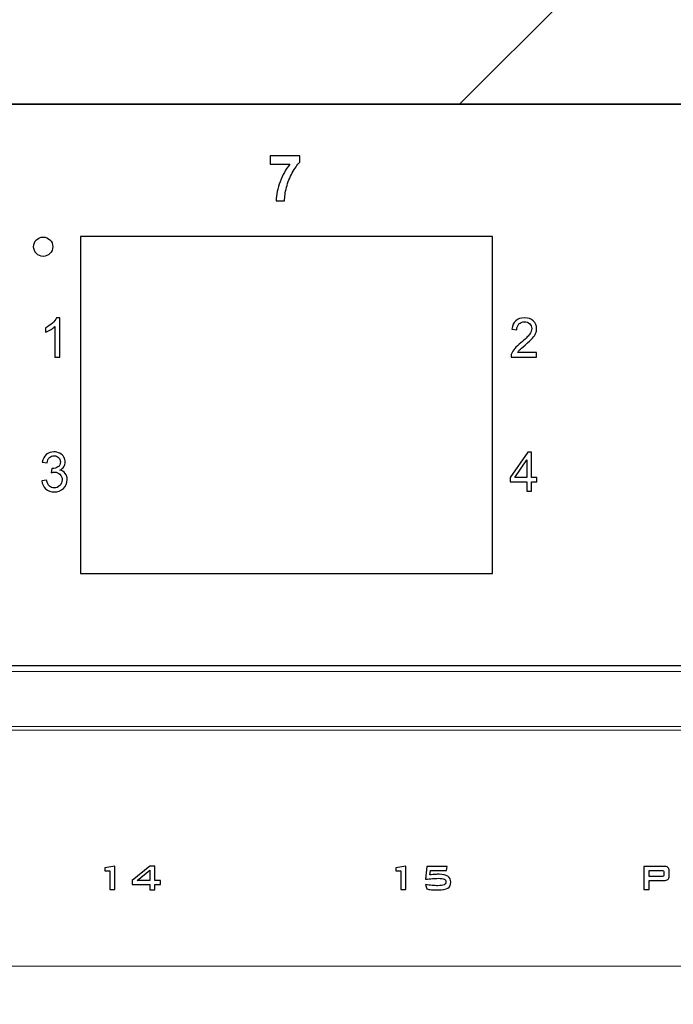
# Model space of a CAD drawing. Header units: millimetres. Extents: x 94562 to 148980, y -25377 to 3008.
# Tile 46 of 140: x 99278 to 99330, y -21905 to -21828. Entities that reach past the tile are written whole.
import ezdxf

# ---------------------------------------------------------------- set-up
doc = ezdxf.new("R2010")
doc.units = ezdxf.units.MM
doc.layers.add('tt_symbole', color=40, linetype='Continuous')

# ---------------------------------------------------------------- blocks, each defined once
blk = doc.blocks.new('IT_Zaślepka_1U')
h = blk.add_hatch()
h.set_pattern_fill('ANSI31', color=0)
h.set_pattern_definition([(45, (7401.7468, -13729.1714), (-2.245064, 2.245064), [])])
h.paths.add_polyline_path([(2.5336, 4.445), (2.5336, 4.1339, -1), (2.2225, 4.1339), (2.2225, 4.445), (0, 4.445), (0, 0), (2.2225, 0), (2.2225, 0.3112, -1), (2.5336, 0.3112), (2.5336, 0), (46.3613, 0), (46.3613, 0.3112, -1), (46.6725, 0.3112), (46.6725, 0), (48.895, 0), (48.895, 4.445), (46.6725, 4.445), (46.6725, 4.1339, -1), (46.3613, 4.1339), (46.3613, 4.445)])
h.paths.add_polyline_path([(1.4817, 3.3338), (0.7408, 3.3338, -1), (0.7408, 4.0746), (1.4817, 4.0746, -1)], flags=16)
h.paths.add_polyline_path([(1.4817, 0.3704), (0.7408, 0.3704, -1), (0.7408, 1.1113), (1.4817, 1.1113, -1)], flags=16)
h.paths.add_polyline_path([(47.4133, 4.0746), (48.1542, 4.0746, -1), (48.1542, 3.3338), (47.4133, 3.3338, -1)], flags=16)
h.paths.add_polyline_path([(47.4133, 1.1113), (48.1542, 1.1113, -1), (48.1542, 0.3704), (47.4133, 0.3704, -1)], flags=16)
at = {"color": 0}
for p, q in [((2.5336, 0), (46.3613, 0)), ((46.3613, 0), (2.5336, 0))]:
    blk.add_line(p, q, dxfattribs=at)
blk.add_lwpolyline([(0, 4.445), (48.895, 4.445), (48.895, 0), (0, 0)], close=True, dxfattribs=at)

msp = doc.modelspace()

# ---------------------------------------------------------------- linework, layer by layer
at = {"layer": 'tt_symbole', "lineweight": 5}
for points in [[(98958.302, -21902.18), (99398.302, -21902.18), (99398.302, -21883.38), (98958.302, -21883.38), (98958.302, -21902.18)], [(98958.302, -22052.78), (99398.302, -22052.78), (99398.302, -21883.38), (98958.302, -21883.38), (98958.302, -22052.78)]]:
    msp.add_lwpolyline(points, close=True, dxfattribs=at)
at = {"layer": 'tt_symbole'}
for points, knots in [([(98958.529, -21876.877), (98958.529, -21876.877), (98958.527, -21876.893), (98958.527, -21876.893), (98958.527, -21876.893), (98958.527, -21876.893), (98958.523, -21876.92), (98958.523, -21876.92), (98958.523, -21876.92), (98958.523, -21876.92), (98958.515, -21876.957), (98958.515, -21876.957), (98958.515, -21876.957), (98958.515, -21876.957), (98958.505, -21877.003), (98958.505, -21877.003), (98958.505, -21877.003), (98958.505, -21877.003), (98958.491, -21877.057), (98958.491, -21877.057), (98958.491, -21877.057), (98958.491, -21877.057), (98958.476, -21877.119), (98958.476, -21877.119), (98958.476, -21877.119), (98958.476, -21877.119), (98958.458, -21877.189), (98958.458, -21877.189), (98958.458, -21877.189), (98958.458, -21877.189), (98958.438, -21877.264), (98958.438, -21877.264), (98958.438, -21877.264), (98958.438, -21877.264), (98958.416, -21877.346), (98958.416, -21877.346), (98958.416, -21877.346), (98958.416, -21877.346), (98958.392, -21877.433), (98958.392, -21877.433), (98958.392, -21877.433), (98958.392, -21877.433), (98958.367, -21877.523), (98958.367, -21877.523), (98958.367, -21877.523), (98958.367, -21877.523), (98958.34, -21877.617), (98958.34, -21877.617), (98958.34, -21877.617), (98958.34, -21877.617), (98958.311, -21877.712), (98958.311, -21877.712), (98958.311, -21877.712), (98958.311, -21877.712), (98958.282, -21877.809), (98958.282, -21877.809), (98958.282, -21877.809), (98958.282, -21877.809), (98958.251, -21877.906), (98958.251, -21877.906), (98958.251, -21877.906), (98958.251, -21877.906), (98958.22, -21878.001), (98958.22, -21878.001), (98958.22, -21878.001), (98958.22, -21878.001), (98958.187, -21878.095), (98958.187, -21878.095), (98958.187, -21878.095), (98958.187, -21878.095), (98958.155, -21878.186), (98958.155, -21878.186), (98958.155, -21878.186), (98958.155, -21878.186), (98958.122, -21878.274), (98958.122, -21878.274), (98958.122, -21878.274), (98958.122, -21878.274), (98958.088, -21878.356), (98958.088, -21878.356), (98958.088, -21878.356), (98958.088, -21878.356), (98958.055, -21878.434), (98958.055, -21878.434), (98958.055, -21878.434), (98958.055, -21878.434), (98958.022, -21878.505), (98958.022, -21878.505), (98958.022, -21878.505), (98958.022, -21878.505), (98957.989, -21878.571), (98957.989, -21878.571), (98957.989, -21878.571), (98957.989, -21878.571), (98957.956, -21878.63), (98957.956, -21878.63), (98957.956, -21878.63), (98957.956, -21878.63), (99398.633, -21878.63), (99398.633, -21878.63), (99398.633, -21878.63), (99398.633, -21878.63), (99398.6, -21878.571), (99398.6, -21878.571), (99398.6, -21878.571), (99398.6, -21878.571), (99398.568, -21878.505), (99398.568, -21878.505), (99398.568, -21878.505), (99398.568, -21878.505), (99398.534, -21878.434), (99398.534, -21878.434), (99398.534, -21878.434), (99398.534, -21878.434), (99398.501, -21878.356), (99398.501, -21878.356), (99398.501, -21878.356), (99398.501, -21878.356), (99398.468, -21878.274), (99398.468, -21878.274), (99398.468, -21878.274), (99398.468, -21878.274), (99398.434, -21878.186), (99398.434, -21878.186), (99398.434, -21878.186), (99398.434, -21878.186), (99398.402, -21878.095), (99398.402, -21878.095), (99398.402, -21878.095), (99398.402, -21878.095), (99398.37, -21878.001), (99398.37, -21878.001), (99398.37, -21878.001), (99398.37, -21878.001), (99398.338, -21877.906), (99398.338, -21877.906), (99398.338, -21877.906), (99398.338, -21877.906), (99398.308, -21877.809), (99398.308, -21877.809), (99398.308, -21877.809), (99398.308, -21877.809), (99398.278, -21877.712), (99398.278, -21877.712), (99398.278, -21877.712), (99398.278, -21877.712), (99398.25, -21877.617), (99398.25, -21877.617), (99398.25, -21877.617), (99398.25, -21877.617), (99398.223, -21877.523), (99398.223, -21877.523), (99398.223, -21877.523), (99398.223, -21877.523), (99398.197, -21877.433), (99398.197, -21877.433), (99398.197, -21877.433), (99398.197, -21877.433), (99398.173, -21877.346), (99398.173, -21877.346), (99398.173, -21877.346), (99398.173, -21877.346), (99398.151, -21877.264), (99398.151, -21877.264), (99398.151, -21877.264), (99398.151, -21877.264), (99398.131, -21877.189), (99398.131, -21877.189), (99398.131, -21877.189), (99398.131, -21877.189), (99398.113, -21877.119), (99398.113, -21877.119), (99398.113, -21877.119), (99398.113, -21877.119), (99398.098, -21877.057), (99398.098, -21877.057), (99398.098, -21877.057), (99398.098, -21877.057), (99398.085, -21877.003), (99398.085, -21877.003), (99398.085, -21877.003), (99398.085, -21877.003), (99398.074, -21876.957), (99398.074, -21876.957), (99398.074, -21876.957), (99398.074, -21876.957), (99398.067, -21876.92), (99398.067, -21876.92), (99398.067, -21876.92), (99398.067, -21876.92), (99398.062, -21876.893), (99398.062, -21876.893), (99398.062, -21876.893), (99398.062, -21876.893), (99398.06, -21876.877), (99398.06, -21876.877), (99398.06, -21876.877), (99398.06, -21876.877), (99398.076, -21876.878), (99398.076, -21876.878), (99398.076, -21876.878), (99398.076, -21876.878), (99398.103, -21876.883), (99398.103, -21876.883), (99398.103, -21876.883), (99398.103, -21876.883), (99398.139, -21876.891), (99398.139, -21876.891), (99398.139, -21876.891), (99398.139, -21876.891), (99398.185, -21876.901), (99398.185, -21876.901), (99398.185, -21876.901), (99398.185, -21876.901), (99398.239, -21876.915), (99398.239, -21876.915), (99398.239, -21876.915), (99398.239, -21876.915), (99398.3, -21876.93), (99398.3, -21876.93), (99398.3, -21876.93), (99398.3, -21876.93), (99398.369, -21876.948), (99398.369, -21876.948), (99398.369, -21876.948), (99398.369, -21876.948), (99398.444, -21876.969), (99398.444, -21876.969), (99398.444, -21876.969), (99398.444, -21876.969), (99398.525, -21876.991), (99398.525, -21876.991), (99398.525, -21876.991), (99398.525, -21876.991), (99398.61, -21877.015), (99398.61, -21877.015), (99398.61, -21877.015), (99398.61, -21877.015), (99398.7, -21877.041), (99398.7, -21877.041), (99398.7, -21877.041), (99398.7, -21877.041), (99398.793, -21877.068), (99398.793, -21877.068), (99398.793, -21877.068), (99398.793, -21877.068), (99398.887, -21877.097), (99398.887, -21877.097), (99398.887, -21877.097), (99398.887, -21877.097), (99398.983, -21877.127), (99398.983, -21877.127), (99398.983, -21877.127), (99398.983, -21877.127), (99399.078, -21877.158), (99399.078, -21877.158), (99399.078, -21877.158), (99399.078, -21877.158), (99399.173, -21877.189), (99399.173, -21877.189), (99399.173, -21877.189), (99399.173, -21877.189), (99399.266, -21877.222), (99399.266, -21877.222), (99399.266, -21877.222), (99399.266, -21877.222), (99399.356, -21877.255), (99399.356, -21877.255), (99399.356, -21877.255), (99399.356, -21877.255), (99399.442, -21877.288), (99399.442, -21877.288), (99399.442, -21877.288), (99399.442, -21877.288), (99399.524, -21877.322), (99399.524, -21877.322), (99399.524, -21877.322), (99399.524, -21877.322), (99399.6, -21877.356), (99399.6, -21877.356), (99399.6, -21877.356), (99399.6, -21877.356), (99399.671, -21877.389), (99399.671, -21877.389), (99399.671, -21877.389), (99399.671, -21877.389), (99399.736, -21877.423), (99399.736, -21877.423), (99399.736, -21877.423), (99399.736, -21877.423), (99399.794, -21877.456), (99399.794, -21877.456), (99399.794, -21877.456), (99399.794, -21877.456), (99399.794, -21836.384), (99399.794, -21836.384), (99399.794, -21836.384), (99399.794, -21836.384), (99398.06, -21836.384), (99398.06, -21836.384), (99398.06, -21836.384), (99398.06, -21836.384), (99398.06, -21834.63), (99398.06, -21834.63), (99398.06, -21834.63), (99398.06, -21834.63), (98958.529, -21834.63), (98958.529, -21834.63), (98958.529, -21834.63), (98958.529, -21834.63), (98958.529, -21836.384), (98958.529, -21836.384), (98958.529, -21836.384), (98958.529, -21836.384), (98956.795, -21836.384), (98956.795, -21836.384), (98956.795, -21836.384), (98956.795, -21836.384), (98956.795, -21877.456), (98956.795, -21877.456), (98956.795, -21877.456), (98956.795, -21877.456), (98956.853, -21877.423), (98956.853, -21877.423), (98956.853, -21877.423), (98956.853, -21877.423), (98956.918, -21877.389), (98956.918, -21877.389), (98956.918, -21877.389), (98956.918, -21877.389), (98956.989, -21877.356), (98956.989, -21877.356), (98956.989, -21877.356), (98956.989, -21877.356), (98957.065, -21877.322), (98957.065, -21877.322), (98957.065, -21877.322), (98957.065, -21877.322), (98957.147, -21877.288), (98957.147, -21877.288), (98957.147, -21877.288), (98957.147, -21877.288), (98957.233, -21877.255), (98957.233, -21877.255), (98957.233, -21877.255), (98957.233, -21877.255), (98957.324, -21877.222), (98957.324, -21877.222), (98957.324, -21877.222), (98957.324, -21877.222), (98957.417, -21877.189), (98957.417, -21877.189), (98957.417, -21877.189), (98957.417, -21877.189), (98957.511, -21877.158), (98957.511, -21877.158), (98957.511, -21877.158), (98957.511, -21877.158), (98957.607, -21877.127), (98957.607, -21877.127), (98957.607, -21877.127), (98957.607, -21877.127), (98957.702, -21877.097), (98957.702, -21877.097), (98957.702, -21877.097), (98957.702, -21877.097), (98957.797, -21877.068), (98957.797, -21877.068), (98957.797, -21877.068), (98957.797, -21877.068), (98957.889, -21877.041), (98957.889, -21877.041), (98957.889, -21877.041), (98957.889, -21877.041), (98957.979, -21877.015), (98957.979, -21877.015), (98957.979, -21877.015), (98957.979, -21877.015), (98958.065, -21876.991), (98958.065, -21876.991), (98958.065, -21876.991), (98958.065, -21876.991), (98958.145, -21876.969), (98958.145, -21876.969), (98958.145, -21876.969), (98958.145, -21876.969), (98958.22, -21876.948), (98958.22, -21876.948), (98958.22, -21876.948), (98958.22, -21876.948), (98958.289, -21876.93), (98958.289, -21876.93), (98958.289, -21876.93), (98958.289, -21876.93), (98958.351, -21876.915), (98958.351, -21876.915), (98958.351, -21876.915), (98958.351, -21876.915), (98958.404, -21876.901), (98958.404, -21876.901), (98958.404, -21876.901), (98958.404, -21876.901), (98958.45, -21876.891), (98958.45, -21876.891), (98958.45, -21876.891), (98958.45, -21876.891), (98958.486, -21876.883), (98958.486, -21876.883), (98958.486, -21876.883), (98958.486, -21876.883), (98958.513, -21876.878), (98958.513, -21876.878), (98958.513, -21876.878), (98958.513, -21876.878), (98958.529, -21876.877), (98958.529, -21876.877)], [0, 0, 0, 0, 0.009615, 0.009615, 0.009615, 0.009615, 0.019231, 0.019231, 0.019231, 0.019231, 0.028846, 0.028846, 0.028846, 0.028846, 0.038462, 0.038462, 0.038462, 0.038462, 0.048077, 0.048077, 0.048077, 0.048077, 0.057692, 0.057692, 0.057692, 0.057692, 0.067308, 0.067308, 0.067308, 0.067308, 0.076923, 0.076923, 0.076923, 0.076923, 0.086538, 0.086538, 0.086538, 0.086538, 0.096154, 0.096154, 0.096154, 0.096154, 0.105769, 0.105769, 0.105769, 0.105769, 0.115385, 0.115385, 0.115385, 0.115385, 0.125, 0.125, 0.125, 0.125, 0.134615, 0.134615, 0.134615, 0.134615, 0.144231, 0.144231, 0.144231, 0.144231, 0.153846, 0.153846, 0.153846, 0.153846, 0.163462, 0.163462, 0.163462, 0.163462, 0.173077, 0.173077, 0.173077, 0.173077, 0.182692, 0.182692, 0.182692, 0.182692, 0.192308, 0.192308, 0.192308, 0.192308, 0.201923, 0.201923, 0.201923, 0.201923, 0.211538, 0.211538, 0.211538, 0.211538, 0.221154, 0.221154, 0.221154, 0.221154, 0.230769, 0.230769, 0.230769, 0.230769, 0.240385, 0.240385, 0.240385, 0.240385, 0.25, 0.25, 0.25, 0.25, 0.259615, 0.259615, 0.259615, 0.259615, 0.269231, 0.269231, 0.269231, 0.269231, 0.278846, 0.278846, 0.278846, 0.278846, 0.288462, 0.288462, 0.288462, 0.288462, 0.298077, 0.298077, 0.298077, 0.298077, 0.307692, 0.307692, 0.307692, 0.307692, 0.317308, 0.317308, 0.317308, 0.317308, 0.326923, 0.326923, 0.326923, 0.326923, 0.336538, 0.336538, 0.336538, 0.336538, 0.346154, 0.346154, 0.346154, 0.346154, 0.355769, 0.355769, 0.355769, 0.355769, 0.365385, 0.365385, 0.365385, 0.365385, 0.375, 0.375, 0.375, 0.375, 0.384615, 0.384615, 0.384615, 0.384615, 0.394231, 0.394231, 0.394231, 0.394231, 0.403846, 0.403846, 0.403846, 0.403846, 0.413462, 0.413462, 0.413462, 0.413462, 0.423077, 0.423077, 0.423077, 0.423077, 0.432692, 0.432692, 0.432692, 0.432692, 0.442308, 0.442308, 0.442308, 0.442308, 0.451923, 0.451923, 0.451923, 0.451923, 0.461538, 0.461538, 0.461538, 0.461538, 0.471154, 0.471154, 0.471154, 0.471154, 0.480769, 0.480769, 0.480769, 0.480769, 0.490385, 0.490385, 0.490385, 0.490385, 0.5, 0.5, 0.5, 0.5, 0.509615, 0.509615, 0.509615, 0.509615, 0.519231, 0.519231, 0.519231, 0.519231, 0.528846, 0.528846, 0.528846, 0.528846, 0.538462, 0.538462, 0.538462, 0.538462, 0.548077, 0.548077, 0.548077, 0.548077, 0.557692, 0.557692, 0.557692, 0.557692, 0.567308, 0.567308, 0.567308, 0.567308, 0.576923, 0.576923, 0.576923, 0.576923, 0.586538, 0.586538, 0.586538, 0.586538, 0.596154, 0.596154, 0.596154, 0.596154, 0.605769, 0.605769, 0.605769, 0.605769, 0.615385, 0.615385, 0.615385, 0.615385, 0.625, 0.625, 0.625, 0.625, 0.634615, 0.634615, 0.634615, 0.634615, 0.644231, 0.644231, 0.644231, 0.644231, 0.653846, 0.653846, 0.653846, 0.653846, 0.663462, 0.663462, 0.663462, 0.663462, 0.673077, 0.673077, 0.673077, 0.673077, 0.682692, 0.682692, 0.682692, 0.682692, 0.692308, 0.692308, 0.692308, 0.692308, 0.701923, 0.701923, 0.701923, 0.701923, 0.711538, 0.711538, 0.711538, 0.711538, 0.721154, 0.721154, 0.721154, 0.721154, 0.730769, 0.730769, 0.730769, 0.730769, 0.740385, 0.740385, 0.740385, 0.740385, 0.75, 0.75, 0.75, 0.75, 0.759615, 0.759615, 0.759615, 0.759615, 0.769231, 0.769231, 0.769231, 0.769231, 0.778846, 0.778846, 0.778846, 0.778846, 0.788462, 0.788462, 0.788462, 0.788462, 0.798077, 0.798077, 0.798077, 0.798077, 0.807692, 0.807692, 0.807692, 0.807692, 0.817308, 0.817308, 0.817308, 0.817308, 0.826923, 0.826923, 0.826923, 0.826923, 0.836538, 0.836538, 0.836538, 0.836538, 0.846154, 0.846154, 0.846154, 0.846154, 0.855769, 0.855769, 0.855769, 0.855769, 0.865385, 0.865385, 0.865385, 0.865385, 0.875, 0.875, 0.875, 0.875, 0.884615, 0.884615, 0.884615, 0.884615, 0.894231, 0.894231, 0.894231, 0.894231, 0.903846, 0.903846, 0.903846, 0.903846, 0.913462, 0.913462, 0.913462, 0.913462, 0.923077, 0.923077, 0.923077, 0.923077, 0.932692, 0.932692, 0.932692, 0.932692, 0.942308, 0.942308, 0.942308, 0.942308, 0.951923, 0.951923, 0.951923, 0.951923, 0.961538, 0.961538, 0.961538, 0.961538, 0.971154, 0.971154, 0.971154, 0.971154, 0.980769, 0.980769, 0.980769, 0.980769, 0.990385, 0.990385, 0.990385, 0.990385, 1, 1, 1, 1]), ([(99297.941, -21839.323), (99297.941, -21839.323), (99297.941, -21838.687), (99297.941, -21838.687), (99297.941, -21838.687), (99297.941, -21838.687), (99300.261, -21838.687), (99300.261, -21838.687), (99300.261, -21838.687), (99300.261, -21838.687), (99300.261, -21839.184), (99300.261, -21839.184), (99300.261, -21839.184), (99300.07, -21839.375), (99299.875, -21839.648), (99299.677, -21840.005), (99299.677, -21840.005), (99299.479, -21840.361), (99299.328, -21840.74), (99299.224, -21841.141), (99299.224, -21841.141), (99299.12, -21841.542), (99299.069, -21841.901), (99299.071, -21842.216), (99299.071, -21842.216), (99299.071, -21842.216), (99298.417, -21842.216), (99298.417, -21842.216), (99298.417, -21842.216), (99298.428, -21841.721), (99298.529, -21841.217), (99298.72, -21840.703), (99298.72, -21840.703), (99298.91, -21840.188), (99299.165, -21839.729), (99299.484, -21839.323), (99299.484, -21839.323), (99299.484, -21839.323), (99297.941, -21839.323), (99297.941, -21839.323)], [0, 0, 0, 0, 0.1, 0.1, 0.1, 0.1, 0.2, 0.2, 0.2, 0.2, 0.3, 0.3, 0.3, 0.3, 0.4, 0.4, 0.4, 0.4, 0.5, 0.5, 0.5, 0.5, 0.6, 0.6, 0.6, 0.6, 0.7, 0.7, 0.7, 0.7, 0.8, 0.8, 0.8, 0.8, 0.9, 0.9, 0.9, 0.9, 1, 1, 1, 1]), ([(99280.916, -21845.798), (99280.916, -21845.379), (99280.58, -21845.039), (99280.165, -21845.039), (99280.165, -21845.039), (99279.75, -21845.039), (99279.414, -21845.379), (99279.414, -21845.798), (99279.414, -21845.798), (99279.414, -21846.218), (99279.75, -21846.558), (99280.165, -21846.558), (99280.165, -21846.558), (99280.58, -21846.558), (99280.916, -21846.218), (99280.916, -21845.798)], [0, 0, 0, 0, 0.25, 0.25, 0.25, 0.25, 0.5, 0.5, 0.5, 0.5, 0.75, 0.75, 0.75, 0.75, 1, 1, 1, 1]), ([(99315.362, -21871.41), (99315.362, -21871.41), (99283.077, -21871.41), (99283.077, -21871.41), (99283.077, -21871.41), (99283.077, -21871.41), (99283.077, -21844.989), (99283.077, -21844.989), (99283.077, -21844.989), (99283.077, -21844.989), (99315.362, -21844.989), (99315.362, -21844.989), (99315.362, -21844.989), (99315.362, -21844.989), (99315.362, -21871.41), (99315.362, -21871.41)], [0, 0, 0, 0, 0.25, 0.25, 0.25, 0.25, 0.5, 0.5, 0.5, 0.5, 0.75, 0.75, 0.75, 0.75, 1, 1, 1, 1]), ([(99281.458, -21854.453), (99281.458, -21854.453), (99281.086, -21854.453), (99281.086, -21854.453), (99281.086, -21854.453), (99281.086, -21854.453), (99281.086, -21852.053), (99281.086, -21852.053), (99281.086, -21852.053), (99280.996, -21852.139), (99280.879, -21852.226), (99280.733, -21852.312), (99280.733, -21852.312), (99280.587, -21852.399), (99280.456, -21852.464), (99280.34, -21852.506), (99280.34, -21852.506), (99280.34, -21852.506), (99280.34, -21852.143), (99280.34, -21852.143), (99280.34, -21852.143), (99280.549, -21852.044), (99280.731, -21851.924), (99280.887, -21851.783), (99280.887, -21851.783), (99281.042, -21851.642), (99281.153, -21851.505), (99281.218, -21851.372), (99281.218, -21851.372), (99281.218, -21851.372), (99281.458, -21851.372), (99281.458, -21851.372), (99281.458, -21851.372), (99281.458, -21851.372), (99281.458, -21854.453), (99281.458, -21854.453)], [0, 0, 0, 0, 0.111111, 0.111111, 0.111111, 0.111111, 0.222222, 0.222222, 0.222222, 0.222222, 0.333333, 0.333333, 0.333333, 0.333333, 0.444444, 0.444444, 0.444444, 0.444444, 0.555556, 0.555556, 0.555556, 0.555556, 0.666667, 0.666667, 0.666667, 0.666667, 0.777778, 0.777778, 0.777778, 0.777778, 0.888889, 0.888889, 0.888889, 0.888889, 1, 1, 1, 1]), ([(99318.814, -21854.091), (99318.814, -21854.091), (99318.814, -21854.453), (99318.814, -21854.453), (99318.814, -21854.453), (99318.814, -21854.453), (99316.809, -21854.453), (99316.809, -21854.453), (99316.809, -21854.453), (99316.806, -21854.362), (99316.82, -21854.275), (99316.852, -21854.191), (99316.852, -21854.191), (99316.903, -21854.053), (99316.985, -21853.917), (99317.097, -21853.783), (99317.097, -21853.783), (99317.21, -21853.649), (99317.372, -21853.494), (99317.584, -21853.319), (99317.584, -21853.319), (99317.914, -21853.045), (99318.138, -21852.829), (99318.253, -21852.669), (99318.253, -21852.669), (99318.369, -21852.509), (99318.427, -21852.358), (99318.427, -21852.216), (99318.427, -21852.216), (99318.427, -21852.066), (99318.374, -21851.941), (99318.269, -21851.838), (99318.269, -21851.838), (99318.163, -21851.736), (99318.025, -21851.684), (99317.856, -21851.684), (99317.856, -21851.684), (99317.676, -21851.684), (99317.533, -21851.739), (99317.426, -21851.848), (99317.426, -21851.848), (99317.317, -21851.956), (99317.263, -21852.107), (99317.262, -21852.299), (99317.262, -21852.299), (99317.262, -21852.299), (99316.879, -21852.26), (99316.879, -21852.26), (99316.879, -21852.26), (99316.905, -21851.971), (99317.004, -21851.751), (99317.175, -21851.599), (99317.175, -21851.599), (99317.346, -21851.448), (99317.576, -21851.372), (99317.864, -21851.372), (99317.864, -21851.372), (99318.155, -21851.372), (99318.386, -21851.454), (99318.555, -21851.617), (99318.555, -21851.617), (99318.725, -21851.781), (99318.81, -21851.983), (99318.81, -21852.224), (99318.81, -21852.224), (99318.81, -21852.347), (99318.785, -21852.468), (99318.735, -21852.586), (99318.735, -21852.586), (99318.686, -21852.705), (99318.603, -21852.83), (99318.488, -21852.961), (99318.488, -21852.961), (99318.373, -21853.092), (99318.181, -21853.272), (99317.914, -21853.501), (99317.914, -21853.501), (99317.69, -21853.691), (99317.547, -21853.819), (99317.483, -21853.887), (99317.483, -21853.887), (99317.42, -21853.954), (99317.368, -21854.022), (99317.326, -21854.091), (99317.326, -21854.091), (99317.326, -21854.091), (99318.814, -21854.091), (99318.814, -21854.091)], [0, 0, 0, 0, 0.045455, 0.045455, 0.045455, 0.045455, 0.090909, 0.090909, 0.090909, 0.090909, 0.136364, 0.136364, 0.136364, 0.136364, 0.181818, 0.181818, 0.181818, 0.181818, 0.227273, 0.227273, 0.227273, 0.227273, 0.272727, 0.272727, 0.272727, 0.272727, 0.318182, 0.318182, 0.318182, 0.318182, 0.363636, 0.363636, 0.363636, 0.363636, 0.409091, 0.409091, 0.409091, 0.409091, 0.454545, 0.454545, 0.454545, 0.454545, 0.5, 0.5, 0.5, 0.5, 0.545455, 0.545455, 0.545455, 0.545455, 0.590909, 0.590909, 0.590909, 0.590909, 0.636364, 0.636364, 0.636364, 0.636364, 0.681818, 0.681818, 0.681818, 0.681818, 0.727273, 0.727273, 0.727273, 0.727273, 0.772727, 0.772727, 0.772727, 0.772727, 0.818182, 0.818182, 0.818182, 0.818182, 0.863636, 0.863636, 0.863636, 0.863636, 0.909091, 0.909091, 0.909091, 0.909091, 0.954545, 0.954545, 0.954545, 0.954545, 1, 1, 1, 1]), ([(99280.057, -21864.146), (99280.057, -21864.146), (99280.429, -21864.096), (99280.429, -21864.096), (99280.429, -21864.096), (99280.472, -21864.309), (99280.545, -21864.463), (99280.647, -21864.557), (99280.647, -21864.557), (99280.751, -21864.651), (99280.876, -21864.699), (99281.023, -21864.699), (99281.023, -21864.699), (99281.199, -21864.699), (99281.347, -21864.637), (99281.468, -21864.514), (99281.468, -21864.514), (99281.588, -21864.392), (99281.649, -21864.239), (99281.649, -21864.058), (99281.649, -21864.058), (99281.649, -21863.885), (99281.593, -21863.742), (99281.481, -21863.63), (99281.481, -21863.63), (99281.369, -21863.518), (99281.227, -21863.462), (99281.054, -21863.462), (99281.054, -21863.462), (99280.984, -21863.462), (99280.896, -21863.476), (99280.792, -21863.504), (99280.792, -21863.504), (99280.792, -21863.504), (99280.833, -21863.173), (99280.833, -21863.173), (99280.833, -21863.173), (99280.858, -21863.176), (99280.878, -21863.177), (99280.893, -21863.177), (99280.893, -21863.177), (99281.052, -21863.177), (99281.194, -21863.135), (99281.321, -21863.052), (99281.321, -21863.052), (99281.449, -21862.968), (99281.512, -21862.839), (99281.512, -21862.665), (99281.512, -21862.665), (99281.512, -21862.527), (99281.466, -21862.412), (99281.373, -21862.322), (99281.373, -21862.322), (99281.28, -21862.231), (99281.161, -21862.185), (99281.015, -21862.185), (99281.015, -21862.185), (99280.87, -21862.185), (99280.749, -21862.232), (99280.653, -21862.323), (99280.653, -21862.323), (99280.556, -21862.415), (99280.494, -21862.554), (99280.467, -21862.738), (99280.467, -21862.738), (99280.467, -21862.738), (99280.094, -21862.671), (99280.094, -21862.671), (99280.094, -21862.671), (99280.14, -21862.418), (99280.244, -21862.222), (99280.404, -21862.084), (99280.404, -21862.084), (99280.566, -21861.945), (99280.767, -21861.875), (99281.007, -21861.875), (99281.007, -21861.875), (99281.172, -21861.875), (99281.325, -21861.912), (99281.464, -21861.983), (99281.464, -21861.983), (99281.603, -21862.055), (99281.71, -21862.153), (99281.784, -21862.277), (99281.784, -21862.277), (99281.858, -21862.402), (99281.895, -21862.533), (99281.895, -21862.673), (99281.895, -21862.673), (99281.895, -21862.805), (99281.86, -21862.926), (99281.789, -21863.035), (99281.789, -21863.035), (99281.718, -21863.144), (99281.615, -21863.23), (99281.477, -21863.294), (99281.477, -21863.294), (99281.656, -21863.336), (99281.795, -21863.423), (99281.895, -21863.555), (99281.895, -21863.555), (99281.994, -21863.687), (99282.043, -21863.852), (99282.043, -21864.049), (99282.043, -21864.049), (99282.043, -21864.317), (99281.947, -21864.544), (99281.754, -21864.731), (99281.754, -21864.731), (99281.561, -21864.917), (99281.317, -21865.01), (99281.021, -21865.01), (99281.021, -21865.01), (99280.755, -21865.01), (99280.534, -21864.93), (99280.358, -21864.769), (99280.358, -21864.769), (99280.182, -21864.609), (99280.082, -21864.402), (99280.057, -21864.146)], [0, 0, 0, 0, 0.033333, 0.033333, 0.033333, 0.033333, 0.066667, 0.066667, 0.066667, 0.066667, 0.1, 0.1, 0.1, 0.1, 0.133333, 0.133333, 0.133333, 0.133333, 0.166667, 0.166667, 0.166667, 0.166667, 0.2, 0.2, 0.2, 0.2, 0.233333, 0.233333, 0.233333, 0.233333, 0.266667, 0.266667, 0.266667, 0.266667, 0.3, 0.3, 0.3, 0.3, 0.333333, 0.333333, 0.333333, 0.333333, 0.366667, 0.366667, 0.366667, 0.366667, 0.4, 0.4, 0.4, 0.4, 0.433333, 0.433333, 0.433333, 0.433333, 0.466667, 0.466667, 0.466667, 0.466667, 0.5, 0.5, 0.5, 0.5, 0.533333, 0.533333, 0.533333, 0.533333, 0.566667, 0.566667, 0.566667, 0.566667, 0.6, 0.6, 0.6, 0.6, 0.633333, 0.633333, 0.633333, 0.633333, 0.666667, 0.666667, 0.666667, 0.666667, 0.7, 0.7, 0.7, 0.7, 0.733333, 0.733333, 0.733333, 0.733333, 0.766667, 0.766667, 0.766667, 0.766667, 0.8, 0.8, 0.8, 0.8, 0.833333, 0.833333, 0.833333, 0.833333, 0.866667, 0.866667, 0.866667, 0.866667, 0.9, 0.9, 0.9, 0.9, 0.933333, 0.933333, 0.933333, 0.933333, 0.966667, 0.966667, 0.966667, 0.966667, 1, 1, 1, 1]), ([(99318.05, -21864.956), (99318.05, -21864.956), (99318.05, -21864.222), (99318.05, -21864.222), (99318.05, -21864.222), (99318.05, -21864.222), (99316.734, -21864.222), (99316.734, -21864.222), (99316.734, -21864.222), (99316.734, -21864.222), (99316.734, -21863.876), (99316.734, -21863.876), (99316.734, -21863.876), (99316.734, -21863.876), (99318.118, -21861.888), (99318.118, -21861.888), (99318.118, -21861.888), (99318.118, -21861.888), (99318.423, -21861.888), (99318.423, -21861.888), (99318.423, -21861.888), (99318.423, -21861.888), (99318.423, -21863.876), (99318.423, -21863.876), (99318.423, -21863.876), (99318.423, -21863.876), (99318.833, -21863.876), (99318.833, -21863.876), (99318.833, -21863.876), (99318.833, -21863.876), (99318.833, -21864.222), (99318.833, -21864.222), (99318.833, -21864.222), (99318.833, -21864.222), (99318.423, -21864.222), (99318.423, -21864.222), (99318.423, -21864.222), (99318.423, -21864.222), (99318.423, -21864.956), (99318.423, -21864.956), (99318.423, -21864.956), (99318.423, -21864.956), (99318.05, -21864.956), (99318.05, -21864.956)], [0, 0, 0, 0, 0.090909, 0.090909, 0.090909, 0.090909, 0.181818, 0.181818, 0.181818, 0.181818, 0.272727, 0.272727, 0.272727, 0.272727, 0.363636, 0.363636, 0.363636, 0.363636, 0.454545, 0.454545, 0.454545, 0.454545, 0.545455, 0.545455, 0.545455, 0.545455, 0.636364, 0.636364, 0.636364, 0.636364, 0.727273, 0.727273, 0.727273, 0.727273, 0.818182, 0.818182, 0.818182, 0.818182, 0.909091, 0.909091, 0.909091, 0.909091, 1, 1, 1, 1]), ([(99318.05, -21863.876), (99318.05, -21863.876), (99318.05, -21862.493), (99318.05, -21862.493), (99318.05, -21862.493), (99318.05, -21862.493), (99317.101, -21863.876), (99317.101, -21863.876), (99317.101, -21863.876), (99317.101, -21863.876), (99318.05, -21863.876), (99318.05, -21863.876)], [0, 0, 0, 0, 0.333333, 0.333333, 0.333333, 0.333333, 0.666667, 0.666667, 0.666667, 0.666667, 1, 1, 1, 1]), ([(99285.383, -21896.172), (99285.383, -21896.172), (99285.383, -21894.697), (99285.383, -21894.697), (99285.383, -21894.697), (99285.383, -21894.697), (99284.995, -21894.697), (99284.995, -21894.697), (99284.995, -21894.697), (99284.995, -21894.697), (99284.995, -21894.454), (99284.995, -21894.454), (99284.995, -21894.454), (99284.995, -21894.454), (99285.767, -21894.337), (99285.767, -21894.337), (99285.767, -21894.337), (99285.767, -21894.337), (99285.767, -21896.172), (99285.767, -21896.172), (99285.767, -21896.172), (99285.767, -21896.172), (99285.383, -21896.172), (99285.383, -21896.172)], [0, 0, 0, 0, 0.166667, 0.166667, 0.166667, 0.166667, 0.333333, 0.333333, 0.333333, 0.333333, 0.5, 0.5, 0.5, 0.5, 0.666667, 0.666667, 0.666667, 0.666667, 0.833333, 0.833333, 0.833333, 0.833333, 1, 1, 1, 1]), ([(99288.527, -21896.192), (99288.527, -21896.192), (99288.527, -21895.77), (99288.527, -21895.77), (99288.527, -21895.77), (99288.527, -21895.77), (99287.147, -21895.77), (99287.147, -21895.77), (99287.147, -21895.77), (99287.147, -21895.77), (99287.147, -21895.465), (99287.147, -21895.465), (99287.147, -21895.465), (99287.147, -21895.465), (99288.511, -21894.33), (99288.511, -21894.33), (99288.511, -21894.33), (99288.511, -21894.33), (99288.911, -21894.33), (99288.911, -21894.33), (99288.911, -21894.33), (99288.911, -21894.33), (99288.911, -21895.465), (99288.911, -21895.465), (99288.911, -21895.465), (99288.911, -21895.465), (99289.352, -21895.465), (99289.352, -21895.465), (99289.352, -21895.465), (99289.352, -21895.465), (99289.352, -21895.77), (99289.352, -21895.77), (99289.352, -21895.77), (99289.352, -21895.77), (99288.911, -21895.77), (99288.911, -21895.77), (99288.911, -21895.77), (99288.911, -21895.77), (99288.911, -21896.192), (99288.911, -21896.192), (99288.911, -21896.192), (99288.911, -21896.192), (99288.527, -21896.192), (99288.527, -21896.192)], [0, 0, 0, 0, 0.090909, 0.090909, 0.090909, 0.090909, 0.181818, 0.181818, 0.181818, 0.181818, 0.272727, 0.272727, 0.272727, 0.272727, 0.363636, 0.363636, 0.363636, 0.363636, 0.454545, 0.454545, 0.454545, 0.454545, 0.545455, 0.545455, 0.545455, 0.545455, 0.636364, 0.636364, 0.636364, 0.636364, 0.727273, 0.727273, 0.727273, 0.727273, 0.818182, 0.818182, 0.818182, 0.818182, 0.909091, 0.909091, 0.909091, 0.909091, 1, 1, 1, 1]), ([(99288.527, -21895.465), (99288.527, -21895.465), (99288.527, -21894.651), (99288.527, -21894.651), (99288.527, -21894.651), (99288.527, -21894.651), (99287.531, -21895.465), (99287.531, -21895.465), (99287.531, -21895.465), (99287.531, -21895.465), (99288.527, -21895.465), (99288.527, -21895.465)], [0, 0, 0, 0, 0.333333, 0.333333, 0.333333, 0.333333, 0.666667, 0.666667, 0.666667, 0.666667, 1, 1, 1, 1]), ([(99308.183, -21896.172), (99308.183, -21896.172), (99308.183, -21894.697), (99308.183, -21894.697), (99308.183, -21894.697), (99308.183, -21894.697), (99307.795, -21894.697), (99307.795, -21894.697), (99307.795, -21894.697), (99307.795, -21894.697), (99307.795, -21894.454), (99307.795, -21894.454), (99307.795, -21894.454), (99307.795, -21894.454), (99308.567, -21894.337), (99308.567, -21894.337), (99308.567, -21894.337), (99308.567, -21894.337), (99308.567, -21896.172), (99308.567, -21896.172), (99308.567, -21896.172), (99308.567, -21896.172), (99308.183, -21896.172), (99308.183, -21896.172)], [0, 0, 0, 0, 0.166667, 0.166667, 0.166667, 0.166667, 0.333333, 0.333333, 0.333333, 0.333333, 0.5, 0.5, 0.5, 0.5, 0.666667, 0.666667, 0.666667, 0.666667, 0.833333, 0.833333, 0.833333, 0.833333, 1, 1, 1, 1]), ([(99310.119, -21895.36), (99310.119, -21895.36), (99310.222, -21894.351), (99310.222, -21894.351), (99310.222, -21894.351), (99310.222, -21894.351), (99311.795, -21894.351), (99311.795, -21894.351), (99311.795, -21894.351), (99311.795, -21894.351), (99311.764, -21894.661), (99311.764, -21894.661), (99311.764, -21894.661), (99311.764, -21894.661), (99310.493, -21894.661), (99310.493, -21894.661), (99310.493, -21894.661), (99310.493, -21894.661), (99310.452, -21895.014), (99310.452, -21895.014), (99310.452, -21895.014), (99310.608, -21894.998), (99310.745, -21894.986), (99310.864, -21894.98), (99310.864, -21894.98), (99310.983, -21894.973), (99311.091, -21894.969), (99311.189, -21894.969), (99311.189, -21894.969), (99311.49, -21894.969), (99311.715, -21895.02), (99311.866, -21895.123), (99311.866, -21895.123), (99312.016, -21895.226), (99312.092, -21895.38), (99312.092, -21895.586), (99312.092, -21895.586), (99312.092, -21895.799), (99312.013, -21895.955), (99311.855, -21896.051), (99311.855, -21896.051), (99311.697, -21896.148), (99311.441, -21896.196), (99311.089, -21896.196), (99311.089, -21896.196), (99310.904, -21896.196), (99310.737, -21896.189), (99310.588, -21896.177), (99310.588, -21896.177), (99310.44, -21896.164), (99310.314, -21896.146), (99310.21, -21896.122), (99310.21, -21896.122), (99310.21, -21896.122), (99310.119, -21895.77), (99310.119, -21895.77), (99310.119, -21895.77), (99310.297, -21895.802), (99310.465, -21895.826), (99310.623, -21895.841), (99310.623, -21895.841), (99310.781, -21895.857), (99310.933, -21895.865), (99311.079, -21895.865), (99311.079, -21895.865), (99311.307, -21895.865), (99311.468, -21895.842), (99311.561, -21895.797), (99311.561, -21895.797), (99311.654, -21895.751), (99311.701, -21895.675), (99311.701, -21895.568), (99311.701, -21895.568), (99311.701, -21895.467), (99311.655, -21895.395), (99311.565, -21895.351), (99311.565, -21895.351), (99311.474, -21895.308), (99311.32, -21895.286), (99311.104, -21895.286), (99311.104, -21895.286), (99310.967, -21895.286), (99310.815, -21895.293), (99310.65, -21895.305), (99310.65, -21895.305), (99310.484, -21895.318), (99310.307, -21895.336), (99310.119, -21895.36)], [0, 0, 0, 0, 0.045455, 0.045455, 0.045455, 0.045455, 0.090909, 0.090909, 0.090909, 0.090909, 0.136364, 0.136364, 0.136364, 0.136364, 0.181818, 0.181818, 0.181818, 0.181818, 0.227273, 0.227273, 0.227273, 0.227273, 0.272727, 0.272727, 0.272727, 0.272727, 0.318182, 0.318182, 0.318182, 0.318182, 0.363636, 0.363636, 0.363636, 0.363636, 0.409091, 0.409091, 0.409091, 0.409091, 0.454545, 0.454545, 0.454545, 0.454545, 0.5, 0.5, 0.5, 0.5, 0.545455, 0.545455, 0.545455, 0.545455, 0.590909, 0.590909, 0.590909, 0.590909, 0.636364, 0.636364, 0.636364, 0.636364, 0.681818, 0.681818, 0.681818, 0.681818, 0.727273, 0.727273, 0.727273, 0.727273, 0.772727, 0.772727, 0.772727, 0.772727, 0.818182, 0.818182, 0.818182, 0.818182, 0.863636, 0.863636, 0.863636, 0.863636, 0.909091, 0.909091, 0.909091, 0.909091, 0.954545, 0.954545, 0.954545, 0.954545, 1, 1, 1, 1]), ([(99327.223, -21896.172), (99327.223, -21896.172), (99327.223, -21894.351), (99327.223, -21894.351), (99327.223, -21894.351), (99327.223, -21894.351), (99328.781, -21894.351), (99328.781, -21894.351), (99328.781, -21894.351), (99328.925, -21894.351), (99329.03, -21894.378), (99329.095, -21894.434), (99329.095, -21894.434), (99329.16, -21894.49), (99329.192, -21894.58), (99329.192, -21894.703), (99329.192, -21894.703), (99329.192, -21894.703), (99329.192, -21895.11), (99329.192, -21895.11), (99329.192, -21895.11), (99329.192, -21895.233), (99329.16, -21895.323), (99329.095, -21895.378), (99329.095, -21895.378), (99329.03, -21895.434), (99328.925, -21895.462), (99328.781, -21895.462), (99328.781, -21895.462), (99328.781, -21895.462), (99327.64, -21895.462), (99327.64, -21895.462), (99327.64, -21895.462), (99327.64, -21895.462), (99327.64, -21896.172), (99327.64, -21896.172), (99327.64, -21896.172), (99327.64, -21896.172), (99327.223, -21896.172), (99327.223, -21896.172)], [0, 0, 0, 0, 0.1, 0.1, 0.1, 0.1, 0.2, 0.2, 0.2, 0.2, 0.3, 0.3, 0.3, 0.3, 0.4, 0.4, 0.4, 0.4, 0.5, 0.5, 0.5, 0.5, 0.6, 0.6, 0.6, 0.6, 0.7, 0.7, 0.7, 0.7, 0.8, 0.8, 0.8, 0.8, 0.9, 0.9, 0.9, 0.9, 1, 1, 1, 1]), ([(99328.593, -21894.666), (99328.593, -21894.666), (99327.64, -21894.666), (99327.64, -21894.666), (99327.64, -21894.666), (99327.64, -21894.666), (99327.64, -21895.149), (99327.64, -21895.149), (99327.64, -21895.149), (99327.64, -21895.149), (99328.593, -21895.149), (99328.593, -21895.149), (99328.593, -21895.149), (99328.666, -21895.149), (99328.716, -21895.138), (99328.744, -21895.117), (99328.744, -21895.117), (99328.771, -21895.096), (99328.784, -21895.058), (99328.784, -21895.004), (99328.784, -21895.004), (99328.784, -21895.004), (99328.784, -21894.809), (99328.784, -21894.809), (99328.784, -21894.809), (99328.784, -21894.756), (99328.771, -21894.719), (99328.744, -21894.698), (99328.744, -21894.698), (99328.716, -21894.676), (99328.666, -21894.666), (99328.593, -21894.666)], [0, 0, 0, 0, 0.125, 0.125, 0.125, 0.125, 0.25, 0.25, 0.25, 0.25, 0.375, 0.375, 0.375, 0.375, 0.5, 0.5, 0.5, 0.5, 0.625, 0.625, 0.625, 0.625, 0.75, 0.75, 0.75, 0.75, 0.875, 0.875, 0.875, 0.875, 1, 1, 1, 1])]:
    msp.add_open_spline(points, degree=3, knots=knots, dxfattribs=at)
at = {"layer": 'tt_symbole', "lineweight": 5}
for points in [[(99398.06, -21834.63), (99398.06, -21834.63), (98958.529, -21834.63), (98958.529, -21834.63)], [(99398.06, -21834.63), (99398.06, -21834.63), (98958.529, -21834.63), (98958.529, -21834.63)], [(99398.06, -21834.63), (99398.06, -21834.63), (98958.529, -21834.63), (98958.529, -21834.63)], [(99398.06, -21834.63), (99398.06, -21834.63), (98958.529, -21834.63), (98958.529, -21834.63)], [(99398.06, -21834.63), (99398.06, -21834.63), (98958.529, -21834.63), (98958.529, -21834.63)], [(99398.06, -21834.63), (99398.06, -21834.63), (98958.529, -21834.63), (98958.529, -21834.63)], [(99398.06, -21834.63), (99398.06, -21834.63), (98958.529, -21834.63), (98958.529, -21834.63)], [(99398.06, -21834.63), (99398.06, -21834.63), (98958.529, -21834.63), (98958.529, -21834.63)], [(99398.06, -21834.63), (99398.06, -21834.63), (98958.529, -21834.63), (98958.529, -21834.63)], [(99398.06, -21834.63), (99398.06, -21834.63), (98958.529, -21834.63), (98958.529, -21834.63)], [(99398.06, -21834.63), (99398.06, -21834.63), (98958.529, -21834.63), (98958.529, -21834.63)], [(99398.06, -21834.63), (99398.06, -21834.63), (98958.529, -21834.63), (98958.529, -21834.63)], [(99398.06, -21834.63), (99398.06, -21834.63), (98958.529, -21834.63), (98958.529, -21834.63)], [(99398.06, -21834.63), (99398.06, -21834.63), (98958.529, -21834.63), (98958.529, -21834.63)], [(99398.06, -21834.63), (99398.06, -21834.63), (98958.529, -21834.63), (98958.529, -21834.63)], [(99398.06, -21834.63), (99398.06, -21834.63), (98958.529, -21834.63), (98958.529, -21834.63)], [(99398.06, -21834.63), (99398.06, -21834.63), (98958.529, -21834.63), (98958.529, -21834.63)], [(99398.06, -21834.63), (99398.06, -21834.63), (98958.529, -21834.63), (98958.529, -21834.63)], [(99398.06, -21834.63), (99398.06, -21834.63), (98958.529, -21834.63), (98958.529, -21834.63)], [(99398.06, -21834.63), (99398.06, -21834.63), (98958.529, -21834.63), (98958.529, -21834.63)], [(99398.06, -21834.63), (99398.06, -21834.63), (98958.529, -21834.63), (98958.529, -21834.63)], [(99283.077, -21871.41), (99283.077, -21871.41), (99283.077, -21844.989), (99283.077, -21844.989)], [(99283.077, -21871.41), (99283.077, -21871.41), (99283.077, -21844.989), (99283.077, -21844.989)], [(99283.077, -21871.41), (99283.077, -21871.41), (99283.077, -21844.989), (99283.077, -21844.989)], [(99283.077, -21871.41), (99283.077, -21871.41), (99283.077, -21844.989), (99283.077, -21844.989)], [(99283.077, -21871.41), (99283.077, -21871.41), (99283.077, -21844.989), (99283.077, -21844.989)], [(99283.077, -21871.41), (99283.077, -21871.41), (99283.077, -21844.989), (99283.077, -21844.989)], [(99283.077, -21871.41), (99283.077, -21871.41), (99283.077, -21844.989), (99283.077, -21844.989)], [(99283.077, -21871.41), (99283.077, -21871.41), (99283.077, -21844.989), (99283.077, -21844.989)], [(99283.077, -21871.41), (99283.077, -21871.41), (99283.077, -21844.989), (99283.077, -21844.989)], [(99283.077, -21871.41), (99283.077, -21871.41), (99283.077, -21844.989), (99283.077, -21844.989)], [(99283.077, -21871.41), (99283.077, -21871.41), (99283.077, -21844.989), (99283.077, -21844.989)], [(99283.077, -21871.41), (99283.077, -21871.41), (99283.077, -21844.989), (99283.077, -21844.989)], [(99283.077, -21871.41), (99283.077, -21871.41), (99283.077, -21844.989), (99283.077, -21844.989)], [(99283.077, -21871.41), (99283.077, -21871.41), (99283.077, -21844.989), (99283.077, -21844.989)], [(99283.077, -21871.41), (99283.077, -21871.41), (99283.077, -21844.989), (99283.077, -21844.989)], [(99283.077, -21871.41), (99283.077, -21871.41), (99283.077, -21844.989), (99283.077, -21844.989)], [(99283.077, -21871.41), (99283.077, -21871.41), (99283.077, -21844.989), (99283.077, -21844.989)], [(99283.077, -21871.41), (99283.077, -21871.41), (99283.077, -21844.989), (99283.077, -21844.989)], [(99283.077, -21871.41), (99283.077, -21871.41), (99283.077, -21844.989), (99283.077, -21844.989)], [(99283.077, -21871.41), (99283.077, -21871.41), (99283.077, -21844.989), (99283.077, -21844.989)], [(99283.077, -21871.41), (99283.077, -21871.41), (99283.077, -21844.989), (99283.077, -21844.989)], [(99283.077, -21844.989), (99283.077, -21844.989), (99315.362, -21844.989), (99315.362, -21844.989)], [(99283.077, -21844.989), (99283.077, -21844.989), (99315.362, -21844.989), (99315.362, -21844.989)], [(99283.077, -21844.989), (99283.077, -21844.989), (99315.362, -21844.989), (99315.362, -21844.989)], [(99283.077, -21844.989), (99283.077, -21844.989), (99315.362, -21844.989), (99315.362, -21844.989)], [(99283.077, -21844.989), (99283.077, -21844.989), (99315.362, -21844.989), (99315.362, -21844.989)], [(99283.077, -21844.989), (99283.077, -21844.989), (99315.362, -21844.989), (99315.362, -21844.989)], [(99283.077, -21844.989), (99283.077, -21844.989), (99315.362, -21844.989), (99315.362, -21844.989)], [(99283.077, -21844.989), (99283.077, -21844.989), (99315.362, -21844.989), (99315.362, -21844.989)], [(99283.077, -21844.989), (99283.077, -21844.989), (99315.362, -21844.989), (99315.362, -21844.989)], [(99283.077, -21844.989), (99283.077, -21844.989), (99315.362, -21844.989), (99315.362, -21844.989)], [(99283.077, -21844.989), (99283.077, -21844.989), (99315.362, -21844.989), (99315.362, -21844.989)], [(99283.077, -21844.989), (99283.077, -21844.989), (99315.362, -21844.989), (99315.362, -21844.989)], [(99283.077, -21844.989), (99283.077, -21844.989), (99315.362, -21844.989), (99315.362, -21844.989)], [(99283.077, -21844.989), (99283.077, -21844.989), (99315.362, -21844.989), (99315.362, -21844.989)], [(99283.077, -21844.989), (99283.077, -21844.989), (99315.362, -21844.989), (99315.362, -21844.989)], [(99283.077, -21844.989), (99283.077, -21844.989), (99315.362, -21844.989), (99315.362, -21844.989)], [(99283.077, -21844.989), (99283.077, -21844.989), (99315.362, -21844.989), (99315.362, -21844.989)], [(99283.077, -21844.989), (99283.077, -21844.989), (99315.362, -21844.989), (99315.362, -21844.989)], [(99283.077, -21844.989), (99283.077, -21844.989), (99315.362, -21844.989), (99315.362, -21844.989)], [(99283.077, -21844.989), (99283.077, -21844.989), (99315.362, -21844.989), (99315.362, -21844.989)], [(99283.077, -21844.989), (99283.077, -21844.989), (99315.362, -21844.989), (99315.362, -21844.989)], [(99315.362, -21844.989), (99315.362, -21844.989), (99315.362, -21871.41), (99315.362, -21871.41)], [(99315.362, -21844.989), (99315.362, -21844.989), (99315.362, -21871.41), (99315.362, -21871.41)], [(99315.362, -21844.989), (99315.362, -21844.989), (99315.362, -21871.41), (99315.362, -21871.41)], [(99315.362, -21844.989), (99315.362, -21844.989), (99315.362, -21871.41), (99315.362, -21871.41)], [(99315.362, -21844.989), (99315.362, -21844.989), (99315.362, -21871.41), (99315.362, -21871.41)], [(99315.362, -21844.989), (99315.362, -21844.989), (99315.362, -21871.41), (99315.362, -21871.41)], [(99315.362, -21844.989), (99315.362, -21844.989), (99315.362, -21871.41), (99315.362, -21871.41)], [(99315.362, -21844.989), (99315.362, -21844.989), (99315.362, -21871.41), (99315.362, -21871.41)], [(99315.362, -21844.989), (99315.362, -21844.989), (99315.362, -21871.41), (99315.362, -21871.41)], [(99315.362, -21844.989), (99315.362, -21844.989), (99315.362, -21871.41), (99315.362, -21871.41)], [(99315.362, -21844.989), (99315.362, -21844.989), (99315.362, -21871.41), (99315.362, -21871.41)], [(99315.362, -21844.989), (99315.362, -21844.989), (99315.362, -21871.41), (99315.362, -21871.41)], [(99315.362, -21844.989), (99315.362, -21844.989), (99315.362, -21871.41), (99315.362, -21871.41)], [(99315.362, -21844.989), (99315.362, -21844.989), (99315.362, -21871.41), (99315.362, -21871.41)], [(99315.362, -21844.989), (99315.362, -21844.989), (99315.362, -21871.41), (99315.362, -21871.41)], [(99315.362, -21844.989), (99315.362, -21844.989), (99315.362, -21871.41), (99315.362, -21871.41)], [(99315.362, -21844.989), (99315.362, -21844.989), (99315.362, -21871.41), (99315.362, -21871.41)], [(99315.362, -21844.989), (99315.362, -21844.989), (99315.362, -21871.41), (99315.362, -21871.41)], [(99315.362, -21844.989), (99315.362, -21844.989), (99315.362, -21871.41), (99315.362, -21871.41)], [(99315.362, -21844.989), (99315.362, -21844.989), (99315.362, -21871.41), (99315.362, -21871.41)], [(99315.362, -21844.989), (99315.362, -21844.989), (99315.362, -21871.41), (99315.362, -21871.41)], [(99315.362, -21871.41), (99315.362, -21871.41), (99283.077, -21871.41), (99283.077, -21871.41)], [(99315.362, -21871.41), (99315.362, -21871.41), (99283.077, -21871.41), (99283.077, -21871.41)], [(99315.362, -21871.41), (99315.362, -21871.41), (99283.077, -21871.41), (99283.077, -21871.41)], [(99315.362, -21871.41), (99315.362, -21871.41), (99283.077, -21871.41), (99283.077, -21871.41)], [(99315.362, -21871.41), (99315.362, -21871.41), (99283.077, -21871.41), (99283.077, -21871.41)], [(99315.362, -21871.41), (99315.362, -21871.41), (99283.077, -21871.41), (99283.077, -21871.41)], [(99315.362, -21871.41), (99315.362, -21871.41), (99283.077, -21871.41), (99283.077, -21871.41)], [(99315.362, -21871.41), (99315.362, -21871.41), (99283.077, -21871.41), (99283.077, -21871.41)], [(99315.362, -21871.41), (99315.362, -21871.41), (99283.077, -21871.41), (99283.077, -21871.41)], [(99315.362, -21871.41), (99315.362, -21871.41), (99283.077, -21871.41), (99283.077, -21871.41)], [(99315.362, -21871.41), (99315.362, -21871.41), (99283.077, -21871.41), (99283.077, -21871.41)], [(99315.362, -21871.41), (99315.362, -21871.41), (99283.077, -21871.41), (99283.077, -21871.41)], [(99315.362, -21871.41), (99315.362, -21871.41), (99283.077, -21871.41), (99283.077, -21871.41)], [(99315.362, -21871.41), (99315.362, -21871.41), (99283.077, -21871.41), (99283.077, -21871.41)], [(99315.362, -21871.41), (99315.362, -21871.41), (99283.077, -21871.41), (99283.077, -21871.41)], [(99315.362, -21871.41), (99315.362, -21871.41), (99283.077, -21871.41), (99283.077, -21871.41)], [(99315.362, -21871.41), (99315.362, -21871.41), (99283.077, -21871.41), (99283.077, -21871.41)], [(99315.362, -21871.41), (99315.362, -21871.41), (99283.077, -21871.41), (99283.077, -21871.41)], [(99315.362, -21871.41), (99315.362, -21871.41), (99283.077, -21871.41), (99283.077, -21871.41)], [(99315.362, -21871.41), (99315.362, -21871.41), (99283.077, -21871.41), (99283.077, -21871.41)], [(99315.362, -21871.41), (99315.362, -21871.41), (99283.077, -21871.41), (99283.077, -21871.41)], [(98956.483, -21883.68), (98956.483, -21883.68), (99397.16, -21883.68), (99397.16, -21883.68)], [(98956.483, -21883.68), (98956.483, -21883.68), (99397.16, -21883.68), (99397.16, -21883.68)], [(98956.483, -21883.68), (98956.483, -21883.68), (99397.16, -21883.68), (99397.16, -21883.68)], [(98956.483, -21883.68), (98956.483, -21883.68), (99397.16, -21883.68), (99397.16, -21883.68)], [(98956.483, -21883.68), (98956.483, -21883.68), (99397.16, -21883.68), (99397.16, -21883.68)], [(98956.483, -21883.68), (98956.483, -21883.68), (99397.16, -21883.68), (99397.16, -21883.68)], [(98956.483, -21883.68), (98956.483, -21883.68), (99397.16, -21883.68), (99397.16, -21883.68)], [(98956.483, -21883.68), (98956.483, -21883.68), (99397.16, -21883.68), (99397.16, -21883.68)], [(98956.483, -21883.68), (98956.483, -21883.68), (99397.16, -21883.68), (99397.16, -21883.68)], [(98956.483, -21883.68), (98956.483, -21883.68), (99397.16, -21883.68), (99397.16, -21883.68)], [(98956.483, -21883.68), (98956.483, -21883.68), (99397.16, -21883.68), (99397.16, -21883.68)], [(98956.483, -21883.68), (98956.483, -21883.68), (99397.16, -21883.68), (99397.16, -21883.68)], [(98956.483, -21883.68), (98956.483, -21883.68), (99397.16, -21883.68), (99397.16, -21883.68)], [(98956.483, -21883.68), (98956.483, -21883.68), (99397.16, -21883.68), (99397.16, -21883.68)], [(98956.483, -21883.68), (98956.483, -21883.68), (99397.16, -21883.68), (99397.16, -21883.68)], [(98956.483, -21883.68), (98956.483, -21883.68), (99397.16, -21883.68), (99397.16, -21883.68)], [(98956.483, -21883.68), (98956.483, -21883.68), (99397.16, -21883.68), (99397.16, -21883.68)], [(98956.483, -21883.68), (98956.483, -21883.68), (99397.16, -21883.68), (99397.16, -21883.68)], [(98956.483, -21883.68), (98956.483, -21883.68), (99397.16, -21883.68), (99397.16, -21883.68)], [(98956.483, -21883.68), (98956.483, -21883.68), (99397.16, -21883.68), (99397.16, -21883.68)], [(98956.483, -21883.68), (98956.483, -21883.68), (99397.16, -21883.68), (99397.16, -21883.68)]]:
    msp.add_open_spline(points, degree=3, dxfattribs=at)
for points, knots in [([(99280.916, -21845.798), (99280.916, -21845.379), (99280.58, -21845.039), (99280.165, -21845.039), (99280.165, -21845.039), (99279.75, -21845.039), (99279.414, -21845.379), (99279.414, -21845.798), (99279.414, -21845.798), (99279.414, -21846.218), (99279.75, -21846.558), (99280.165, -21846.558), (99280.165, -21846.558), (99280.58, -21846.558), (99280.916, -21846.218), (99280.916, -21845.798)], [0, 0, 0, 0, 0.25, 0.25, 0.25, 0.25, 0.5, 0.5, 0.5, 0.5, 0.75, 0.75, 0.75, 0.75, 1, 1, 1, 1]), ([(98937.302, -21884.08), (98937.302, -21884.08), (98939.302, -21882.08), (98939.302, -21882.08), (98939.302, -21882.08), (98939.302, -21882.08), (98955.802, -21882.08), (98955.802, -21882.08), (98955.802, -21882.08), (98955.802, -21882.08), (98955.802, -21881.705), (98955.802, -21881.705), (98955.802, -21881.705), (98955.802, -21880.261), (98956.984, -21879.08), (98958.427, -21879.08), (98958.427, -21879.08), (98958.427, -21879.08), (99398.177, -21879.08), (99398.177, -21879.08), (99398.177, -21879.08), (99399.621, -21879.08), (99400.802, -21880.261), (99400.802, -21881.705), (99400.802, -21881.705), (99400.802, -21881.705), (99400.802, -21882.08), (99400.802, -21882.08), (99400.802, -21882.08), (99400.802, -21882.08), (99417.302, -21882.08), (99417.302, -21882.08), (99417.302, -21882.08), (99417.302, -21882.08), (99419.302, -21884.08), (99419.302, -21884.08), (99419.302, -21884.08), (99419.302, -21884.08), (99419.302, -22049.08), (99419.302, -22049.08), (99419.302, -22049.08), (99419.302, -22049.08), (99417.302, -22051.08), (99417.302, -22051.08), (99417.302, -22051.08), (99417.302, -22051.08), (99400.802, -22051.08), (99400.802, -22051.08), (99400.802, -22051.08), (99400.802, -22051.08), (99400.802, -22051.455), (99400.802, -22051.455), (99400.802, -22051.455), (99400.802, -22052.899), (99399.621, -22054.08), (99398.177, -22054.08), (99398.177, -22054.08), (99398.177, -22054.08), (99397.802, -22054.08), (99397.802, -22054.08), (99397.802, -22054.08), (99397.802, -22054.08), (99397.802, -22055.08), (99397.802, -22055.08), (99397.802, -22055.08), (99397.802, -22055.08), (98958.802, -22055.08), (98958.802, -22055.08), (98958.802, -22055.08), (98958.802, -22055.08), (98958.802, -22054.08), (98958.802, -22054.08), (98958.802, -22054.08), (98958.802, -22054.08), (98958.427, -22054.08), (98958.427, -22054.08), (98958.427, -22054.08), (98956.984, -22054.08), (98955.802, -22052.899), (98955.802, -22051.455), (98955.802, -22051.455), (98955.802, -22051.455), (98955.802, -22051.08), (98955.802, -22051.08), (98955.802, -22051.08), (98955.802, -22051.08), (98939.302, -22051.08), (98939.302, -22051.08), (98939.302, -22051.08), (98939.302, -22051.08), (98937.302, -22049.08), (98937.302, -22049.08), (98937.302, -22049.08), (98937.302, -22049.08), (98937.302, -21884.08), (98937.302, -21884.08)], [0, 0, 0, 0, 0.041667, 0.041667, 0.041667, 0.041667, 0.083333, 0.083333, 0.083333, 0.083333, 0.125, 0.125, 0.125, 0.125, 0.166667, 0.166667, 0.166667, 0.166667, 0.208333, 0.208333, 0.208333, 0.208333, 0.25, 0.25, 0.25, 0.25, 0.291667, 0.291667, 0.291667, 0.291667, 0.333333, 0.333333, 0.333333, 0.333333, 0.375, 0.375, 0.375, 0.375, 0.416667, 0.416667, 0.416667, 0.416667, 0.458333, 0.458333, 0.458333, 0.458333, 0.5, 0.5, 0.5, 0.5, 0.541667, 0.541667, 0.541667, 0.541667, 0.583333, 0.583333, 0.583333, 0.583333, 0.625, 0.625, 0.625, 0.625, 0.666667, 0.666667, 0.666667, 0.666667, 0.708333, 0.708333, 0.708333, 0.708333, 0.75, 0.75, 0.75, 0.75, 0.791667, 0.791667, 0.791667, 0.791667, 0.833333, 0.833333, 0.833333, 0.833333, 0.875, 0.875, 0.875, 0.875, 0.916667, 0.916667, 0.916667, 0.916667, 0.958333, 0.958333, 0.958333, 0.958333, 1, 1, 1, 1])]:
    msp.add_open_spline(points, degree=3, knots=knots, dxfattribs=at)

# ---------------------------------------------------------------- block references
at = {"layer": 'tt_symbole', "lineweight": 5, "xscale": 10, "yscale": 10, "zscale": 10}
msp.add_blockref('IT_Zaślepka_1U', (98933.827, -21834.63), dxfattribs=at)

doc.saveas('drawing.dxf')
